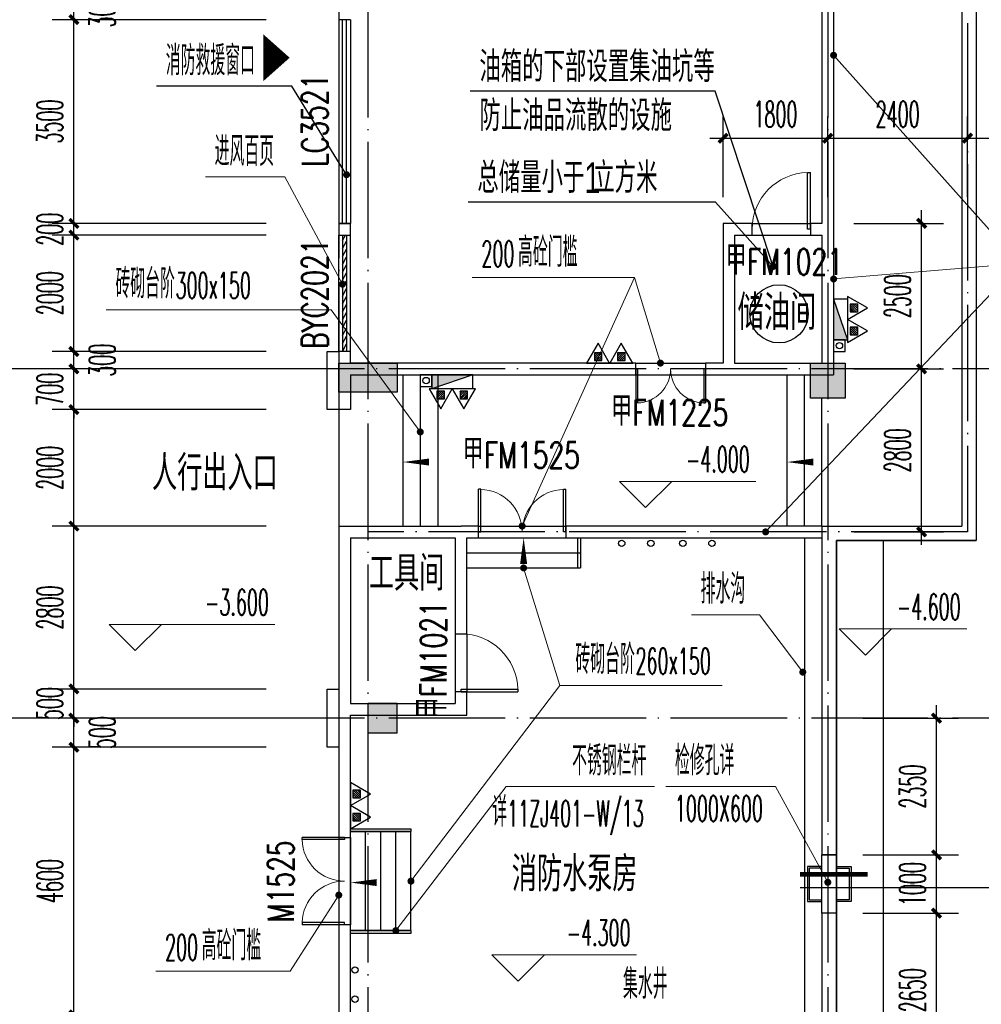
# Model space of a CAD drawing. Extents: x 1779708 to 7299578, y -1121471 to 88434.
# Tile 67 of 100: x 4191436 to 4207954, y -959860 to -942943. Entities that reach past the tile are written whole.
import ezdxf

# ---------------------------------------------------------------- set-up
doc = ezdxf.new("R2010")
doc.units = 0
doc.header["$LTSCALE"] = 1000
doc.header["$MEASUREMENT"] = 0
doc.linetypes.add('DASH', pattern=[0.35, 0.25, -0.1])
doc.linetypes.add('DOTE', pattern=[2.42, 2, -0.2, 0.02, -0.2])
doc.layers.get('0').update_dxf_attribs({"linetype": 'CONTINUOUS'})
doc.layers.get('Defpoints').update_dxf_attribs({"linetype": 'CONTINUOUS'})
for name, color, linetype in [('11111111111111111111111111111', 50, 'DASH'), ('AXIS', 3, 'CONTINUOUS'), ('DIM_IDEN', 3, 'CONTINUOUS'), ('DIM_LEAD', 3, 'CONTINUOUS'), ('DIM_SYMB', 3, 'CONTINUOUS'), ('DIM_污水', 3, 'CONTINUOUS'), ('DOTE', 1, 'DOTE'), ('EQUIP_灭火器', 7, 'CONTINUOUS'), ('GGSignatureLayer', 7, 'CONTINUOUS'), ('P_PS_DIM', 1, 'CONTINUOUS'), ('PUB_DIM', 3, 'CONTINUOUS'), ('PUB_HATCH', 8, 'CONTINUOUS'), ('PUB_TEXT', 7, 'CONTINUOUS'), ('SPACE', 7, 'CONTINUOUS'), ('STAIR', 2, 'CONTINUOUS'), ('TEXT', 7, 'CONTINUOUS'), ('WALL', 255, 'CONTINUOUS'), ('WINDOW', 2, 'CONTINUOUS'), ('WINDOW_TEXT', 7, 'CONTINUOUS'), ('可见线', 6, 'CONTINUOUS'), ('墙柱', 2, 'CONTINUOUS')]:
    doc.layers.add(name, color=color, linetype=linetype)
doc.layers.add('DIM_ELEV', color=3, linetype='CONTINUOUS', lineweight=13)
doc.styles.add('_HZTXT', font='txt.shx', dxfattribs={"width": 0.6, "bigfont": 'HZTXT.shx'})
doc.styles.add('_TCH_DIM', font='SIMPLEX.shx', dxfattribs={"width": 0.7, "bigfont": 'GBCBIG.shx'})
doc.styles.add('_TCH_DIM_T3', font='SIMPLEX.shx', dxfattribs={"width": 0.494118, "bigfont": 'GBCBIG.shx'})
doc.styles.add('_TCH_SPACE', font='SIMPLEX', dxfattribs={"height": 5, "bigfont": 'GBCBIG'})
doc.styles.add('_TCH_WINDOW', font='SIMPLEX', dxfattribs={"height": 3.5, "bigfont": 'GBCBIG'})
doc.styles.add('华正字体', font='huazheng.shx', dxfattribs={"width": 0.7, "bigfont": 'hztxt.shx'})
doc.dimstyles.new('_TCH_ARCH&&150', dxfattribs={"dimtxt": 446.25, "dimasz": 150, "dimexe": 375, "dimexo": 450, "dimgap": 189.375, "dimtad": 1, "dimdec": 0, "dimzin": 0, "dimdsep": 46, "dimtxsty": '_TCH_DIM_T3', "dimblk": 'ARCHTICK', "dimcen": 0.09, "dimdle": 225, "dimclrt": 7, "dimazin": 2, "dimtfac": 1, "dimtdec": 0, "dimtix": 1, "dimtmove": 2, "dimatfit": 3, "dimfxl": 250, "dimtolj": 1, "dimtzin": 0, "dimarcsym": 0})

# ---------------------------------------------------------------- blocks, each defined once
blk = doc.blocks.new('$TwtSys$00000545')
h = blk.add_hatch()
h.set_pattern_fill('ANSI31', color=256, scale=200, angle=180, style=0)
h.set_pattern_definition([(225, (199409.273, 63921.482), (17.6776695, -17.6776695), [])])
h.paths.add_polyline_path([(65, 174), (-65, 174), (-65, 44), (65, 44)])
for p, q in [((0, 344), (-198, 0)), ((198, 0), (0, 344)), ((-198, 0), (198, 0))]:
    blk.add_line(p, q)
blk.add_lwpolyline([(65, 174), (-65, 174), (-65, 44), (65, 44)], close=True)
blk = doc.blocks.new('a1')
at = {"layer": '11111111111111111111111111111'}
for p, q in [((59122, 49136), (59122, 48936)), ((59322, 49136), (59122, 49136)), ((59322, 48936), (59322, 49136)), ((59122, 48936), (59322, 48936))]:
    blk.add_line(p, q, dxfattribs=at)
blk = doc.blocks.new('_ArchTick')
at = {"color": 0, "linetype": 'ByBlock', "const_width": 0.4}
blk.add_lwpolyline([(-0.5, -0.5), (0.5, 0.5)], dxfattribs=at)
blk = doc.blocks.new('*D4549')
at = {"layer": 'AXIS', "color": 0, "lineweight": -2, "transparency": 16777216}
for p, q in [((4189967, -1061068), (4189967, -922618)), ((4194467, -922843), (4189592, -922843)), ((4194467, -1060843), (4189592, -1060843))]:
    blk.add_line(p, q, dxfattribs=at)
at = {"layer": 'Defpoints', "color": 0, "transparency": 16777216}
for p in [(4189967, -922843), (4194917, -922843), (4194917, -1060843)]:
    blk.add_point(p, dxfattribs=at)
at = {"layer": 'AXIS', "color": 0, "lineweight": -2, "transparency": 16777216, "xscale": 150, "yscale": 150, "zscale": 150}
for p, rotation in [((4189967, -922843), 90), ((4189967, -1060843), 270)]:
    blk.add_blockref('_ArchTick', p, dxfattribs=dict(at, rotation=rotation))
at = {"layer": 'AXIS', "color": 7, "transparency": 16777216, "insert": (4189555, -991843), "char_height": 446.2, "attachment_point": 5, "rotation": 90, "style": '_TCH_DIM_T3'}
blk.add_mtext('\\A1;138000', dxfattribs=at)
blk = doc.blocks.new('*D4567')
at = {"layer": 'AXIS', "color": 0, "lineweight": -2, "transparency": 16777216}
for p, q in [((4191167, -961168), (4191167, -954718)), ((4194467, -954943), (4190792, -954943)), ((4194467, -960943), (4190792, -960943))]:
    blk.add_line(p, q, dxfattribs=at)
at = {"layer": 'Defpoints', "color": 0, "transparency": 16777216}
for p in [(4191167, -954943), (4194917, -954943), (4194917, -960943)]:
    blk.add_point(p, dxfattribs=at)
at = {"layer": 'AXIS', "color": 0, "lineweight": -2, "transparency": 16777216, "xscale": 150, "yscale": 150, "zscale": 150}
for p, rotation in [((4191167, -954943), 90), ((4191167, -960943), 270)]:
    blk.add_blockref('_ArchTick', p, dxfattribs=dict(at, rotation=rotation))
at = {"layer": 'AXIS', "color": 7, "transparency": 16777216, "insert": (4190755, -957943), "char_height": 446.2, "attachment_point": 5, "rotation": 90, "style": '_TCH_DIM_T3'}
blk.add_mtext('\\A1;6000', dxfattribs=at)
blk = doc.blocks.new('*D4568')
at = {"layer": 'AXIS', "color": 0, "lineweight": -2, "transparency": 16777216}
for p, q in [((4191167, -955168), (4191167, -948718)), ((4194467, -948943), (4190792, -948943)), ((4194467, -954943), (4190792, -954943))]:
    blk.add_line(p, q, dxfattribs=at)
at = {"layer": 'Defpoints', "color": 0, "transparency": 16777216}
for p in [(4191167, -948943), (4194917, -948943), (4194917, -954943)]:
    blk.add_point(p, dxfattribs=at)
at = {"layer": 'AXIS', "color": 0, "lineweight": -2, "transparency": 16777216, "xscale": 150, "yscale": 150, "zscale": 150}
for p, rotation in [((4191167, -948943), 90), ((4191167, -954943), 270)]:
    blk.add_blockref('_ArchTick', p, dxfattribs=dict(at, rotation=rotation))
at = {"layer": 'AXIS', "color": 7, "transparency": 16777216, "insert": (4190755, -951943), "char_height": 446.2, "attachment_point": 5, "rotation": 90, "style": '_TCH_DIM_T3'}
blk.add_mtext('\\A1;6000', dxfattribs=at)
blk = doc.blocks.new('*D4569')
at = {"layer": 'AXIS', "color": 0, "lineweight": -2, "transparency": 16777216}
for p, q in [((4191167, -949168), (4191167, -942418)), ((4194467, -942643), (4190792, -942643)), ((4194467, -948943), (4190792, -948943))]:
    blk.add_line(p, q, dxfattribs=at)
at = {"layer": 'Defpoints', "color": 0, "transparency": 16777216}
for p in [(4191167, -942643), (4194917, -942643), (4194917, -948943)]:
    blk.add_point(p, dxfattribs=at)
at = {"layer": 'AXIS', "color": 0, "lineweight": -2, "transparency": 16777216, "xscale": 150, "yscale": 150, "zscale": 150}
for p, rotation in [((4191167, -942643), 90), ((4191167, -948943), 270)]:
    blk.add_blockref('_ArchTick', p, dxfattribs=dict(at, rotation=rotation))
at = {"layer": 'AXIS', "color": 7, "transparency": 16777216, "insert": (4190755, -945793), "char_height": 446.2, "attachment_point": 5, "rotation": 90, "style": '_TCH_DIM_T3'}
blk.add_mtext('\\A1;6300', dxfattribs=at)
blk = doc.blocks.new('$DorLib2D$00000002')
for p, q in [((-0.5, 0), (-0.5, 0.4875)), ((-0.475, 0.4875), (-0.5, 0.4875)), ((-0.475, 0), (-0.475, 0.4875)), ((0.475, 0), (0.475, 0.4875)), ((0.475, 0.4875), (0.5, 0.4875)), ((0.5, 0), (0.5, 0.4875)), ((-0.5, 0), (-0.475, 0)), ((0.5, 0), (0.475, 0))]:
    blk.add_line(p, q)
at = {"lineweight": 13}
for centre, start, end in [((-0.4875, 0), 0, 88.53072), ((0.4875, 0), 91.46928, 180)]:
    blk.add_arc(centre, 0.4875, start, end, dxfattribs=at)
blk = doc.blocks.new('$WINLIB2D$00000039')
at = {"color": 0}
for p, q in [((0.5, 0.5), (-0.5, 0.5)), ((-0.5, 0.1667), (0.5, 0.1667)), ((-0.3839, -0.1667), (-0.448, 0.1667)), ((-0.3159, -0.1667), (-0.38, 0.1667)), ((-0.2479, -0.1667), (-0.312, 0.1667)), ((-0.1799, -0.1667), (-0.244, 0.1667)), ((-0.1119, -0.1667), (-0.176, 0.1667)), ((-0.0439, -0.1667), (-0.108, 0.1667)), ((0.0241, -0.1667), (-0.04, 0.1667)), ((0.0921, -0.1667), (0.028, 0.1667)), ((0.16, -0.1667), (0.0959, 0.1667)), ((0.228, -0.1667), (0.1639, 0.1667)), ((0.296, -0.1667), (0.2319, 0.1667)), ((0.364, -0.1667), (0.2999, 0.1667)), ((0.432, -0.1667), (0.3679, 0.1667)), ((0.5, -0.1667), (0.4359, 0.1667)), ((-0.4519, -0.1667), (-0.5, 0.0836)), ((-0.5, -0.1667), (0.5, -0.1667)), ((0.5, -0.5), (-0.5, -0.5))]:
    blk.add_line(p, q, dxfattribs=at)
blk = doc.blocks.new('$DorLib2D$00000001')
for p, q in [((0.45, 0.975), (0.5, 0.975)), ((0.45, 0), (0.45, 0.975)), ((0.5, 0), (0.5, 0.975)), ((0.5, 0), (0.45, 0))]:
    blk.add_line(p, q)
at = {"lineweight": 13}
blk.add_arc((0.475, 0), 0.975, 91.4693, 180, dxfattribs=at)
blk = doc.blocks.new('*D5458')
at = {"layer": 'AXIS', "color": 0, "lineweight": -2, "transparency": 16777216}
for p, q in [((4192367, -960268), (4192367, -955218)), ((4195667, -955443), (4191992, -955443)), ((4195667, -960043), (4191992, -960043))]:
    blk.add_line(p, q, dxfattribs=at)
at = {"layer": 'Defpoints', "color": 0, "transparency": 16777216}
for p in [(4192367, -955443), (4196117, -955443), (4196117, -960043)]:
    blk.add_point(p, dxfattribs=at)
at = {"layer": 'AXIS', "color": 0, "lineweight": -2, "transparency": 16777216, "xscale": 150, "yscale": 150, "zscale": 150}
for p, rotation in [((4192367, -955443), 90), ((4192367, -960043), 270)]:
    blk.add_blockref('_ArchTick', p, dxfattribs=dict(at, rotation=rotation))
at = {"layer": 'AXIS', "color": 7, "transparency": 16777216, "insert": (4191955, -957743), "char_height": 446.2, "attachment_point": 5, "rotation": 90, "style": '_TCH_DIM_T3'}
blk.add_mtext('\\A1;4600', dxfattribs=at)
blk = doc.blocks.new('*D5459')
at = {"layer": 'AXIS', "color": 0, "lineweight": -2, "transparency": 16777216}
for p, q in [((4192367, -955668), (4192367, -954718)), ((4195667, -954943), (4191992, -954943)), ((4195667, -955443), (4191992, -955443))]:
    blk.add_line(p, q, dxfattribs=at)
at = {"layer": 'Defpoints', "color": 0, "transparency": 16777216}
for p in [(4192367, -954943), (4196117, -954943), (4196117, -955443)]:
    blk.add_point(p, dxfattribs=at)
at = {"layer": 'AXIS', "color": 0, "lineweight": -2, "transparency": 16777216, "xscale": 150, "yscale": 150, "zscale": 150}
for p, rotation in [((4192367, -954943), 90), ((4192367, -955443), 270)]:
    blk.add_blockref('_ArchTick', p, dxfattribs=dict(at, rotation=rotation))
at = {"layer": 'AXIS', "color": 7, "transparency": 16777216, "insert": (4192855, -955193), "char_height": 446.2, "attachment_point": 5, "rotation": 90, "style": '_TCH_DIM_T3'}
blk.add_mtext('\\A1;500', dxfattribs=at)
blk = doc.blocks.new('*D5460')
at = {"layer": 'AXIS', "color": 0, "lineweight": -2, "transparency": 16777216}
for p, q in [((4192367, -954443), (4192367, -954293)), ((4195667, -954443), (4191992, -954443)), ((4192367, -954943), (4192367, -954443)), ((4195667, -954943), (4191992, -954943)), ((4192367, -954943), (4192367, -955093))]:
    blk.add_line(p, q, dxfattribs=at)
at = {"layer": 'Defpoints', "color": 0, "transparency": 16777216}
for p in [(4192367, -954443), (4196117, -954443), (4196117, -954943)]:
    blk.add_point(p, dxfattribs=at)
at = {"layer": 'AXIS', "color": 0, "lineweight": -2, "transparency": 16777216, "xscale": 150, "yscale": 150, "zscale": 150}
for p, rotation in [((4192367, -954443), 270), ((4192367, -954943), 90)]:
    blk.add_blockref('_ArchTick', p, dxfattribs=dict(at, rotation=rotation))
at = {"layer": 'AXIS', "color": 7, "transparency": 16777216, "insert": (4191955, -954693), "char_height": 446.2, "attachment_point": 5, "rotation": 90, "style": '_TCH_DIM_T3'}
blk.add_mtext('\\A1;500', dxfattribs=at)
blk = doc.blocks.new('*D5461')
at = {"layer": 'AXIS', "color": 0, "lineweight": -2, "transparency": 16777216}
for p, q in [((4192367, -954668), (4192367, -951418)), ((4195667, -951643), (4191992, -951643)), ((4195667, -954443), (4191992, -954443))]:
    blk.add_line(p, q, dxfattribs=at)
at = {"layer": 'Defpoints', "color": 0, "transparency": 16777216}
for p in [(4192367, -951643), (4196117, -951643), (4196117, -954443)]:
    blk.add_point(p, dxfattribs=at)
at = {"layer": 'AXIS', "color": 0, "lineweight": -2, "transparency": 16777216, "xscale": 150, "yscale": 150, "zscale": 150}
for p, rotation in [((4192367, -951643), 90), ((4192367, -954443), 270)]:
    blk.add_blockref('_ArchTick', p, dxfattribs=dict(at, rotation=rotation))
at = {"layer": 'AXIS', "color": 7, "transparency": 16777216, "insert": (4191955, -953043), "char_height": 446.2, "attachment_point": 5, "rotation": 90, "style": '_TCH_DIM_T3'}
blk.add_mtext('\\A1;2800', dxfattribs=at)
blk = doc.blocks.new('*D5462')
at = {"layer": 'AXIS', "color": 0, "lineweight": -2, "transparency": 16777216}
for p, q in [((4192367, -951868), (4192367, -949418)), ((4195667, -949643), (4191992, -949643)), ((4195667, -951643), (4191992, -951643))]:
    blk.add_line(p, q, dxfattribs=at)
at = {"layer": 'Defpoints', "color": 0, "transparency": 16777216}
for p in [(4192367, -949643), (4196117, -949643), (4196117, -951643)]:
    blk.add_point(p, dxfattribs=at)
at = {"layer": 'AXIS', "color": 0, "lineweight": -2, "transparency": 16777216, "xscale": 150, "yscale": 150, "zscale": 150}
for p, rotation in [((4192367, -949643), 90), ((4192367, -951643), 270)]:
    blk.add_blockref('_ArchTick', p, dxfattribs=dict(at, rotation=rotation))
at = {"layer": 'AXIS', "color": 7, "transparency": 16777216, "insert": (4191955, -950643), "char_height": 446.2, "attachment_point": 5, "rotation": 90, "style": '_TCH_DIM_T3'}
blk.add_mtext('\\A1;2000', dxfattribs=at)
blk = doc.blocks.new('*D5463')
at = {"layer": 'AXIS', "color": 0, "lineweight": -2, "transparency": 16777216}
for p, q in [((4192367, -948943), (4192367, -948793)), ((4195667, -948943), (4191992, -948943)), ((4192367, -949643), (4192367, -948943)), ((4195667, -949643), (4191992, -949643)), ((4192367, -949643), (4192367, -949793))]:
    blk.add_line(p, q, dxfattribs=at)
at = {"layer": 'Defpoints', "color": 0, "transparency": 16777216}
for p in [(4192367, -948943), (4196117, -948943), (4196117, -949643)]:
    blk.add_point(p, dxfattribs=at)
at = {"layer": 'AXIS', "color": 0, "lineweight": -2, "transparency": 16777216, "xscale": 150, "yscale": 150, "zscale": 150}
for p, rotation in [((4192367, -948943), 270), ((4192367, -949643), 90)]:
    blk.add_blockref('_ArchTick', p, dxfattribs=dict(at, rotation=rotation))
at = {"layer": 'AXIS', "color": 7, "transparency": 16777216, "insert": (4191955, -949293), "char_height": 446.2, "attachment_point": 5, "rotation": 90, "style": '_TCH_DIM_T3'}
blk.add_mtext('\\A1;700', dxfattribs=at)
blk = doc.blocks.new('$WINLIB2D$00000001')
at = {"color": 0}
for points in [[(-0.5, 0.5), (-0.5, -0.5)], [(-0.5, 0.5), (0.5, 0.5)], [(0.5, -0.5), (0.5, 0.5)], [(0.5, 0.1667), (-0.5, 0.1667)], [(0.5, -0.1667), (-0.5, -0.1667)], [(-0.5, -0.5), (0.5, -0.5)]]:
    blk.add_lwpolyline(points, dxfattribs=at)

msp = doc.modelspace()

# ---------------------------------------------------------------- hatches: boundary and pattern name
at = {"layer": '墙柱'}
h = msp.add_hatch(color=256, dxfattribs=at)
h.paths.add_polyline_path([(4196917.1, -1041543.3), (4197517.1, -1041543.3), (4197517.1, -1040943.3), (4196917.1, -1040943.3)])
h.paths.add_polyline_path([(4197417.1, -1028493.3), (4197917.1, -1028493.3), (4197917.1, -1028993.3), (4197417.1, -1028993.3)])
h.paths.add_polyline_path([(4196917.1, -1023143.3), (4197917.1, -1023143.3), (4197917.1, -1022643.3), (4196917.1, -1022643.3)])
h.paths.add_polyline_path([(4213517.1, -1009843.3), (4214017.1, -1009843.3), (4214017.1, -1010343.3), (4213517.1, -1010343.3)])
h.paths.add_polyline_path([(4209817.1, -1015993.3), (4210417.1, -1015993.3), (4210417.1, -1016693.3), (4209817.1, -1016693.3)])
h.paths.add_polyline_path([(4213417.1, -1048043.3), (4214017.1, -1048043.3), (4214017.1, -1047443.3), (4213417.1, -1047443.3)])
h.paths.add_polyline_path([(4209817.1, -1029093.3), (4210417.1, -1029093.3), (4210417.1, -1028393.3), (4209817.1, -1028393.3)])
h.paths.add_polyline_path([(4209917.1, -1009843.3), (4210417.1, -1009843.3), (4210417.1, -1010343.3), (4209917.1, -1010343.3)])
h.paths.add_polyline_path([(4196917.1, -1016093.3), (4197917.1, -1016093.3), (4197917.1, -1016593.3), (4196917.1, -1016593.3)])
h.paths.add_polyline_path([(4205217.1, -1048043.3), (4205817.1, -1048043.3), (4205817.1, -1047543.3), (4205217.1, -1047543.3)])
h.paths.add_polyline_path([(4209817.1, -1023343.3), (4210417.1, -1023343.3), (4210417.1, -1022643.3), (4209817.1, -1022643.3)])
h.paths.add_polyline_path([(4213417.1, -1034843.3), (4214017.1, -1034843.3), (4214017.1, -1034243.3), (4213417.1, -1034243.3)])
h.paths.add_polyline_path([(4205017.1, -1034843.3), (4205617.1, -1034843.3), (4205617.1, -1034243.3), (4205017.1, -1034243.3)])
h.paths.add_polyline_path([(4196917.1, -1034843.3), (4197917.1, -1034843.3), (4197917.1, -1034343.3), (4196917.1, -1034343.3)])
h.paths.add_polyline_path([(4213317.1, -1041543.3), (4214017.1, -1041543.3), (4214017.1, -1040943.3), (4213317.1, -1040943.3)])
h.paths.add_polyline_path([(4205217.1, -1041543.3), (4205817.1, -1041543.3), (4205817.1, -1040943.3), (4205217.1, -1040943.3)])
h.paths.add_polyline_path([(4213417.1, -1019043.3), (4214017.1, -1019043.3), (4214017.1, -1019643.3), (4213417.1, -1019643.3)])
h.paths.add_polyline_path([(4196917.1, -1009843.3), (4197917.1, -1009843.3), (4197917.1, -1010343.3), (4196917.1, -1010343.3)])
h.paths.add_polyline_path([(4196917.1, -1048343.3), (4197617.1, -1048343.3), (4197617.1, -1047843.3), (4196917.1, -1047843.3)])
h.paths.add_polyline_path([(4196917.1, -1051543.3), (4197617.1, -1051543.3), (4197617.1, -1051043.3), (4196917.1, -1051043.3)])
h.paths.add_polyline_path([(4204967.1, -1051643.3), (4205667.1, -1051643.3), (4205667.1, -1051043.3), (4204967.1, -1051043.3)])
h.paths.add_polyline_path([(4213417.1, -1051643.3), (4214017.1, -1051643.3), (4214017.1, -1051043.3), (4213417.1, -1051043.3)])
h.paths.add_polyline_path([(4213417.1, -1060843.3), (4214017.1, -1060843.3), (4214017.1, -1060343.3), (4213417.1, -1060343.3)])
h.paths.add_polyline_path([(4204967.1, -1060843.3), (4205667.1, -1060843.3), (4205667.1, -1060343.3), (4204967.1, -1060343.3)])
h.paths.add_polyline_path([(4196917.1, -1060843.3), (4197417.1, -1060843.3), (4197417.1, -1060343.3), (4196917.1, -1060343.3)])
h.paths.add_polyline_path([(4196917.1, -942143.3), (4197517.1, -942143.3), (4197517.1, -942743.3), (4196917.1, -942743.3)])
h.paths.add_polyline_path([(4197417.1, -955193.3), (4197917.1, -955193.3), (4197917.1, -954693.3), (4197417.1, -954693.3)])
h.paths.add_polyline_path([(4196917.1, -960543.3), (4197917.1, -960543.3), (4197917.1, -961043.3), (4196917.1, -961043.3)])
h.paths.add_polyline_path([(4213517.1, -973843.3), (4214017.1, -973843.3), (4214017.1, -973343.3), (4213517.1, -973343.3)])
h.paths.add_polyline_path([(4209817.1, -967693.3), (4210417.1, -967693.3), (4210417.1, -966993.3), (4209817.1, -966993.3)])
h.paths.add_polyline_path([(4213417.1, -935643.3), (4214017.1, -935643.3), (4214017.1, -936243.3), (4213417.1, -936243.3)])
h.paths.add_polyline_path([(4209817.1, -954593.3), (4210417.1, -954593.3), (4210417.1, -955293.3), (4209817.1, -955293.3)])
h.paths.add_polyline_path([(4209917.1, -973843.3), (4210417.1, -973843.3), (4210417.1, -973343.3), (4209917.1, -973343.3)])
h.paths.add_polyline_path([(4196917.1, -967593.3), (4197917.1, -967593.3), (4197917.1, -967093.3), (4196917.1, -967093.3)])
h.paths.add_polyline_path([(4205217.1, -935643.3), (4205817.1, -935643.3), (4205817.1, -936143.3), (4205217.1, -936143.3)])
h.paths.add_polyline_path([(4209817.1, -960343.3), (4210417.1, -960343.3), (4210417.1, -961043.3), (4209817.1, -961043.3)])
h.paths.add_polyline_path([(4213417.1, -948843.3), (4214017.1, -948843.3), (4214017.1, -949443.3), (4213417.1, -949443.3)])
h.paths.add_polyline_path([(4205017.1, -948843.3), (4205617.1, -948843.3), (4205617.1, -949443.3), (4205017.1, -949443.3)])
h.paths.add_polyline_path([(4196917.1, -948843.3), (4197917.1, -948843.3), (4197917.1, -949343.3), (4196917.1, -949343.3)])
h.paths.add_polyline_path([(4213317.1, -942143.3), (4214017.1, -942143.3), (4214017.1, -942743.3), (4213317.1, -942743.3)])
h.paths.add_polyline_path([(4205217.1, -942143.3), (4205817.1, -942143.3), (4205817.1, -942743.3), (4205217.1, -942743.3)])
h.paths.add_polyline_path([(4213417.1, -964643.3), (4214017.1, -964643.3), (4214017.1, -964043.3), (4213417.1, -964043.3)])
h.paths.add_polyline_path([(4196917.1, -973843.3), (4197917.1, -973843.3), (4197917.1, -973343.3), (4196917.1, -973343.3)])
h.paths.add_polyline_path([(4196917.1, -935343.3), (4197617.1, -935343.3), (4197617.1, -935843.3), (4196917.1, -935843.3)])
h.paths.add_polyline_path([(4196917.1, -932143.3), (4197617.1, -932143.3), (4197617.1, -932643.3), (4196917.1, -932643.3)])
h.paths.add_polyline_path([(4204967.1, -932043.3), (4205667.1, -932043.3), (4205667.1, -932643.3), (4204967.1, -932643.3)])
h.paths.add_polyline_path([(4213417.1, -932043.3), (4214017.1, -932043.3), (4214017.1, -932643.3), (4213417.1, -932643.3)])
h.paths.add_polyline_path([(4213417.1, -922843.3), (4214017.1, -922843.3), (4214017.1, -923343.3), (4213417.1, -923343.3)])
h.paths.add_polyline_path([(4204967.1, -922843.3), (4205667.1, -922843.3), (4205667.1, -923343.3), (4204967.1, -923343.3)])
h.paths.add_polyline_path([(4196917.1, -922843.3), (4197417.1, -922843.3), (4197417.1, -923343.3), (4196917.1, -923343.3)])

# ---------------------------------------------------------------- linework, layer by layer
at = {"color": 1}
for p, q in [((4205657.1, -947743.3), (4205417.1, -947743.3)), ((4205417.1, -947743.3), (4205417.1, -948443.3)), ((4205417.1, -947743.3), (4205657.1, -948443.3)), ((4205657.1, -947743.3), (4205657.1, -948443.3)), ((4205417.1, -948443.3), (4205657.1, -948443.3)), ((4198517.1, -949043.3), (4198517.1, -949283.3)), ((4199217.1, -949043.3), (4198517.1, -949043.3)), ((4199217.1, -949043.3), (4198517.1, -949283.3)), ((4199217.1, -949283.3), (4199217.1, -949043.3)), ((4199217.1, -949283.3), (4198517.1, -949283.3))]:
    msp.add_line(p, q, dxfattribs=at)
for points in [[(4205417.1, -948443.3), (4205657.1, -948443.3), (4205417.1, -947743.3)], [(4198517.1, -949043.3), (4198517.1, -949283.3), (4199217.1, -949043.3)]]:
    msp.add_solid(points, dxfattribs=at)
at = {"layer": '11111111111111111111111111111'}
for p, q in [((4205617.1, -948443.3), (4205417.1, -948443.3)), ((4205417.1, -948443.3), (4205417.1, -948643.3)), ((4205617.1, -948643.3), (4205617.1, -948443.3)), ((4205417.1, -948643.3), (4205617.1, -948643.3))]:
    msp.add_line(p, q, dxfattribs=at)
at = {"layer": 'AXIS'}
for p, q in [((4194917.1, -948943.3), (4188917.1, -948943.3)), ((4194917.1, -954943.3), (4188917.1, -954943.3))]:
    msp.add_line(p, q, dxfattribs=at)
at = {"layer": 'DIM_ELEV'}
for p, q in [((4205417.1, -943554.6), (4208607.3, -947131.8)), ((4195990, -945641.8), (4194626.9, -945641.8)), ((4196980.3, -947487.1), (4195990, -945641.8)), ((4204249.1, -951743.3), (4208607.3, -947131.8)), ((4205417.1, -947398.4), (4208607.3, -947131.8)), ((4201997.6, -947373.9), (4199208.9, -947373.9)), ((4200067.1, -951643.3), (4201997.6, -947373.9)), ((4202441.7, -948843.3), (4201997.6, -947373.9)), ((4196786.4, -947928.2), (4192923.4, -947928.2)), ((4198317.1, -950025.9), (4196786.4, -947928.2)), ((4202187.7, -951324.8), (4201737.7, -950874.8)), ((4201737.7, -950874.8), (4204080.6, -950874.8)), ((4202187.7, -951324.8), (4202637.7, -950874.8)), ((4200092.1, -952363.3), (4200714.5, -954382.1)), ((4204142.6, -953167), (4202975.2, -953167)), ((4204887.1, -954152.5), (4204142.6, -953167)), ((4193420.1, -953783.3), (4192970.1, -953333.3)), ((4192970.1, -953333.3), (4195820.1, -953333.3)), ((4193420.1, -953783.3), (4193870.1, -953333.3)), ((4205963.3, -953860.3), (4205513.3, -953410.3)), ((4205513.3, -953410.3), (4207703.3, -953410.3)), ((4205963.3, -953860.3), (4206413.3, -953410.3)), ((4198157.1, -957743.3), (4200714.5, -954382.1)), ((4200714.5, -954382.1), (4203505, -954382.1)), ((4197897.1, -958593.3), (4199792, -956117.7)), ((4199792, -956117.7), (4202341.5, -956117.7)), ((4204418.8, -956115), (4202533.5, -956115)), ((4205317.1, -957763.5), (4204418.8, -956115)), ((4196917.1, -957983.7), (4196082.4, -959289.8)), ((4199998.3, -959459.4), (4199548.3, -959009.4)), ((4199548.3, -959009.4), (4202032.6, -959009.4)), ((4199998.3, -959459.4), (4200448.3, -959009.4)), ((4196082.4, -959289.8), (4193775.2, -959289.8))]:
    msp.add_line(p, q, dxfattribs=at)
at = {"layer": 'DIM_ELEV', "const_width": 60}
for points in [[(4205397.1, -943532.2, 1), (4205437.1, -943577, 1)], [(4196994.5, -947513.6, 1), (4196966.1, -947460.7, 1)], [(4205387.2, -947400.9, 1), (4205447, -947395.9, 1)], [(4202450.4, -948872, 1), (4202433, -948814.6, 1)], [(4198334.8, -950050.1, 1), (4198299.4, -950001.6, 1)], [(4200054.7, -951670.7, 1), (4200079.5, -951616, 1)], [(4204228.5, -951765.1, 1), (4204269.7, -951721.5, 1)], [(4200083.3, -952334.6, 1), (4200100.9, -952392, 1)], [(4204905.2, -954176.5, 1), (4204869, -954128.6, 1)], [(4198138.9, -957767.2, 1), (4198175.3, -957719.4, 1)], [(4205331.5, -957789.8, 1), (4205302.7, -957737.2, 1)], [(4196933.3, -957958.4, 1), (4196900.9, -958008.9, 1)], [(4197878.9, -958617.1, 1), (4197915.3, -958569.5, 1)]]:
    msp.add_lwpolyline(points, format="xyb", close=True, dxfattribs=at)
at = {"layer": 'DIM_IDEN'}
msp.add_line((4204840, -957851.6), (4208380.4, -957851.6), dxfattribs=at)
at = {"layer": 'DIM_IDEN', "const_width": 75}
msp.add_lwpolyline([(4204840, -957626.6), (4205999.6, -957626.6)], dxfattribs=at)
at = {"layer": 'DIM_LEAD'}
for p, q in [((4196108.7, -944088.1), (4193788, -944088.1)), ((4197050.4, -945606.7), (4196108.7, -944088.1)), ((4203384.3, -944172), (4199175.3, -944172)), ((4204379.1, -947182.3), (4203384.3, -944172)), ((4203389.5, -946079.2), (4199140.3, -946079.2)), ((4204379.1, -947182.3), (4203389.5, -946079.2))]:
    msp.add_line(p, q, dxfattribs=at)
at = {"layer": 'DIM_LEAD', "const_width": 60}
for points in [[(4197066.2, -945632.2, 1), (4197034.6, -945581.2, 1)], [(4204388.5, -947210.7, 1), (4204369.7, -947153.8, 1)], [(4204399.2, -947204.6, 1), (4204359.1, -947159.9, 1)]]:
    msp.add_lwpolyline(points, format="xyb", close=True, dxfattribs=at)
at = {"layer": 'DIM_SYMB'}
for points in [[(4199007.8, -950543.3, 0, 0, 0), (4198017.1, -950543.3, 0, 120, 0), (4198467.1, -950543.3, 0, 0, 0)], [(4205607.8, -950543.3, 0, 0, 0), (4204617.1, -950543.3, 0, 120, 0), (4205067.1, -950543.3, 0, 0, 0)], [(4200092.1, -952652.7, 0, 0, 0), (4200092.1, -951843.3, 0, 120, 0), (4200092.1, -952293.3, 0, 0, 0)], [(4198298.8, -957768.3, 0, 0, 0), (4197117.1, -957768.3, 0, 120, 0), (4197567.1, -957768.3, 0, 0, 0)]]:
    msp.add_lwpolyline(points, format="xyseb", dxfattribs=at)
at = {"layer": 'DIM_污水', "color": 1}
for centre in [(4205517.1, -948543.3), (4198417.1, -949143.3), (4201777.3, -951939.9), (4202277.3, -951939.9), (4202827, -951939.9), (4203327, -951939.9), (4197195.2, -959271.1), (4197195.2, -959771.1)]:
    msp.add_circle(centre, 55, dxfattribs=at)
at = {"layer": 'DOTE'}
for p, q in [((4196917.1, -920843.3), (4196917.1, -1062843.3)), ((4197417.1, -920843.3), (4197417.1, -1062843.3)), ((4205317.1, -920843.3), (4205317.1, -1062843.3)), ((4207717.1, -935743.3), (4207717.1, -951743.3)), ((4216717.1, -948943.3), (4194917.1, -948943.3)), ((4207717.1, -951743.3), (4197417.1, -951743.3)), ((4216717.1, -954943.3), (4194917.1, -954943.3))]:
    msp.add_line(p, q, dxfattribs=at)
at = {"layer": 'GGSignatureLayer'}
msp.add_lwpolyline([(4196073.5, -943597.1, 0, 800, 0), (4195623.7, -943597.1, 800, 800, 0)], format="xyseb", dxfattribs=at)
at = {"layer": 'PUB_HATCH'}
msp.add_lwpolyline([(4205217.1, -957293.3), (4205467.1, -957293.3), (4205467.1, -958293.3), (4205217.1, -958293.3)], close=True, dxfattribs=at)
at = {"layer": 'STAIR'}
for p, q in [((4198017.1, -949043.3), (4198017.1, -951643.3)), ((4198317.1, -949043.3), (4198317.1, -951643.3)), ((4198617.1, -949043.3), (4198617.1, -951643.3)), ((4204617.1, -951643.3), (4204617.1, -949043.3)), ((4204917.1, -951643.3), (4204917.1, -949043.3)), ((4205217.1, -951643.3), (4205217.1, -949443.3))]:
    msp.add_line(p, q, dxfattribs=at)
at = {"layer": 'WALL'}
for p, q in [((4205417.1, -935643.3), (4205417.1, -946543.3)), ((4205217.1, -935843.3), (4205217.1, -946443.3)), ((4207617.1, -942493.3), (4207617.1, -951643.3)), ((4207867.1, -942743.3), (4207867.1, -951893.3)), ((4196917.1, -946443.3), (4196917.1, -946643.3)), ((4197117.1, -946443.3), (4196917.1, -946443.3)), ((4197117.1, -946643.3), (4197117.1, -946443.3)), ((4203517.1, -946443.3), (4203517.1, -948843.3)), ((4204017.1, -946443.3), (4203517.1, -946443.3)), ((4204017.1, -946643.3), (4204017.1, -946443.3)), ((4205217.1, -946443.3), (4205017.1, -946443.3)), ((4205017.1, -946443.3), (4205017.1, -946643.3)), ((4205417.1, -946543.3), (4205417.1, -949043.3)), ((4196917.1, -946643.3), (4197117.1, -946643.3)), ((4203717.1, -946643.3), (4203717.1, -948843.3)), ((4203717.1, -946643.3), (4204017.1, -946643.3)), ((4205017.1, -946643.3), (4205217.1, -946643.3)), ((4205217.1, -946643.3), (4205217.1, -948843.3)), ((4197117.1, -948643.3), (4196917.1, -948643.3)), ((4196917.1, -948643.3), (4196917.1, -948943.3)), ((4197117.1, -948843.3), (4197117.1, -948643.3)), ((4196917.1, -948943.3), (4196917.1, -949643.3)), ((4202017.1, -948843.3), (4197117.1, -948843.3)), ((4202017.1, -949043.3), (4202017.1, -948843.3)), ((4203517.1, -948843.3), (4203217.1, -948843.3)), ((4203217.1, -948843.3), (4203217.1, -949043.3)), ((4203717.1, -948843.3), (4205217.1, -948843.3)), ((4197117.1, -949043.3), (4197117.1, -949643.3)), ((4197117.1, -949043.3), (4202017.1, -949043.3)), ((4203217.1, -949043.3), (4203617.1, -949043.3)), ((4203617.1, -949043.3), (4205417.1, -949043.3)), ((4197117.1, -949643.3), (4196917.1, -949643.3)), ((4196917.1, -951643.3), (4199017.1, -951643.3)), ((4196917.1, -951643.3), (4196917.1, -954793.3)), ((4199317.1, -951643.3), (4199017.1, -951643.3)), ((4199317.1, -951843.3), (4199317.1, -951643.3)), ((4205217.1, -951643.3), (4200817.1, -951643.3)), ((4200817.1, -951643.3), (4200817.1, -951843.3)), ((4205217.1, -951643.3), (4205217.1, -957293.3)), ((4205217.1, -951643.3), (4207617.1, -951643.3)), ((4197117.1, -951843.3), (4198917.1, -951843.3)), ((4197117.1, -951843.3), (4197117.1, -954693.3)), ((4198917.1, -951843.3), (4198917.1, -953493.3)), ((4199117.1, -951843.3), (4199317.1, -951843.3)), ((4199117.1, -953493.3), (4199117.1, -951843.3)), ((4200817.1, -951843.3), (4205217.1, -951843.3)), ((4205467.1, -951893.3), (4205467.1, -957293.3)), ((4205467.1, -951893.3), (4207867.1, -951893.3)), ((4198917.1, -953493.3), (4199117.1, -953493.3)), ((4199117.1, -954493.3), (4198917.1, -954493.3)), ((4198917.1, -954493.3), (4198917.1, -954693.3)), ((4199117.1, -954893.3), (4199117.1, -954493.3)), ((4197117.1, -954693.3), (4198917.1, -954693.3)), ((4196917.1, -954793.3), (4196917.1, -956993.3)), ((4197117.1, -954893.3), (4199117.1, -954893.3)), ((4197117.1, -956993.3), (4197117.1, -954893.3)), ((4196917.1, -956993.3), (4197117.1, -956993.3)), ((4205467.1, -957293.3), (4205217.1, -957293.3)), ((4205217.1, -958293.3), (4205217.1, -963993.3)), ((4205467.1, -958293.3), (4205217.1, -958293.3)), ((4205467.1, -958293.3), (4205467.1, -963993.3)), ((4197117.1, -958493.3), (4196917.1, -958493.3)), ((4196917.1, -958493.3), (4196917.1, -960943.3)), ((4197117.1, -960843.3), (4197117.1, -958493.3))]:
    msp.add_line(p, q, dxfattribs=at)
for points in [[(4196717.1, -948643.3), (4196917.1, -948643.3), (4196917.1, -949643.3), (4196717.1, -949643.3)], [(4196717.1, -954443.3), (4196917.1, -954443.3), (4196917.1, -955443.3), (4196717.1, -955443.3)]]:
    msp.add_lwpolyline(points, close=True, dxfattribs=at)
at = {"layer": 'WALL', "elevation": 0}
for points in [[(4205217.1, -957493.3), (4204967.1, -957493.3), (4204967.1, -958093.3), (4205217.1, -958093.3)], [(4205217.1, -957523.3), (4204997.1, -957523.3), (4204997.1, -958063.3), (4205217.1, -958063.3)], [(4205466.5, -957493.3), (4205716.5, -957493.3), (4205716.5, -958093.3), (4205466.5, -958093.3)], [(4205466.5, -957523.3), (4205686.5, -957523.3), (4205686.5, -958063.3), (4205466.5, -958063.3)]]:
    msp.add_lwpolyline(points, dxfattribs=at)
at = {"layer": 'WINDOW'}
for p, q in [((4204017.1, -946443.3), (4205017.1, -946443.3)), ((4204017.1, -946643.3), (4205017.1, -946643.3)), ((4202017.1, -948843.3), (4203217.1, -948843.3)), ((4202017.1, -949043.3), (4203217.1, -949043.3)), ((4196917.1, -949643.3), (4196917.1, -951643.3)), ((4199317.1, -951643.3), (4200817.1, -951643.3)), ((4199317.1, -951843.3), (4200817.1, -951843.3)), ((4201017.1, -951843.3), (4201017.1, -952363.3)), ((4199117.1, -952363.3), (4201067.1, -952363.3)), ((4198917.1, -953493.3), (4198917.1, -954493.3)), ((4199117.1, -953493.3), (4199117.1, -954493.3)), ((4197637.1, -958593.3), (4197637.1, -956893.3)), ((4197897.1, -958593.3), (4197897.1, -956893.3)), ((4198157.1, -958593.3), (4198157.1, -956893.3)), ((4196917.1, -956993.3), (4196917.1, -958493.3)), ((4197117.1, -956993.3), (4197117.1, -958493.3))]:
    msp.add_line(p, q, dxfattribs=at)
for points in [[(4199117.1, -952103.3), (4199117.1, -951843.3), (4201067.1, -951843.3), (4201067.1, -952103.3)], [(4199117.1, -952363.3), (4199117.1, -952103.3), (4201067.1, -952103.3), (4201067.1, -952363.3)], [(4199117.1, -952363.3), (4199117.1, -952363.3), (4201067.1, -952363.3)], [(4197377.1, -958593.3), (4197117.1, -958593.3), (4197117.1, -956893.3), (4197377.1, -956893.3)], [(4197637.1, -958593.3), (4197377.1, -958593.3), (4197377.1, -956893.3), (4197637.1, -956893.3)], [(4197897.1, -958593.3), (4197637.1, -958593.3), (4197637.1, -956893.3), (4197897.1, -956893.3)], [(4198157.1, -958593.3), (4197897.1, -958593.3), (4197897.1, -956893.3), (4198157.1, -956893.3)]]:
    msp.add_lwpolyline(points, dxfattribs=at)
for points in [[(4197117.1, -956893.3), (4197117.1, -956843.3), (4198157.1, -956843.3), (4198157.1, -956893.3)], [(4197117.1, -958643.3), (4197117.1, -958593.3), (4198157.1, -958593.3), (4198157.1, -958643.3)]]:
    msp.add_lwpolyline(points, close=True, dxfattribs=at)
at = {"layer": '可见线'}
for points in [[(4205467.1, -963993.3), (4213517.1, -963993.3), (4213517.1, -942743.3), (4207867.1, -942743.3), (4207867.1, -951893.3), (4205467.1, -951893.3)], [(4205467.1, -951893.3), (4206267.1, -951893.3), (4206267.1, -963993.3), (4205467.1, -963993.3)]]:
    msp.add_lwpolyline(points, close=True, dxfattribs=at)
msp.add_lwpolyline([(4204917.1, -951843.3), (4204917.1, -963693.3), (4199117.1, -963693.3)], dxfattribs=at)
msp.add_circle((4204479.2, -947996.9), 500, dxfattribs=at)
at = {"layer": '墙柱'}
for points in [[(4196917.1, -948843.3), (4197917.1, -948843.3), (4197917.1, -949343.3), (4196917.1, -949343.3)], [(4205017.1, -948843.3), (4205617.1, -948843.3), (4205617.1, -949443.3), (4205017.1, -949443.3)], [(4197417.1, -955193.3), (4197917.1, -955193.3), (4197917.1, -954693.3), (4197417.1, -954693.3)]]:
    msp.add_lwpolyline(points, close=True, dxfattribs=at)

# ---------------------------------------------------------------- block references
at = {"layer": 'EQUIP_灭火器', "color": 6, "xscale": -1, "yscale": -1}
for p, rotation in [((4205657.1, -947894.9), 90), ((4205657.1, -948291.7), 90), ((4201371.9, -948843.3), 180), ((4201768.7, -948843.3), 180), ((4197117.1, -956248.2), 90), ((4197117.1, -956644.9), 90)]:
    msp.add_blockref('$TwtSys$00000545', p, dxfattribs=dict(at, rotation=rotation))
for p in [(4198668.7, -949283.3), (4199065.5, -949283.3)]:
    msp.add_blockref('$TwtSys$00000545', p, dxfattribs=at)
at = {"layer": 'P_PS_DIM', "color": 1, "rotation": 90}
msp.add_blockref('a1', (4247452.7, -1008365.3), dxfattribs=at)
at = {"layer": 'WINDOW'}
ref = msp.add_blockref('$WINLIB2D$00000001', (4197017.1, -944693.3), dxfattribs=dict(at, xscale=3500, yscale=200, zscale=3500, rotation=269.9999999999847))
ref.add_attrib('A', 'LC3521', (4196727.7, -945465.8), dxfattribs={"layer": 'WINDOW_TEXT', "height": 446.25, "rotation": 90, "style": '_TCH_WINDOW', "width": 0.705882})
for name, p, xscale, yscale, zscale in [('$DorLib2D$00000001', (4204517.1, -946543.3), 1000, 1000, 1000), ('$DorLib2D$00000002', (4202617.1, -948943.3), -1200, -1200, -1200), ('$DorLib2D$00000002', (4200067.1, -951743.3), -1500, 1500, -1500)]:
    msp.add_blockref(name, p, dxfattribs=dict(at, xscale=xscale, yscale=yscale, zscale=zscale))
ref = msp.add_blockref('$WINLIB2D$00000039', (4197017.1, -947643.3), dxfattribs=dict(at, xscale=2000, yscale=200, zscale=2000, rotation=269.9999999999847))
ref.add_attrib('A', 'BYC2021', (4196727.7, -948595.8), dxfattribs={"layer": 'WINDOW_TEXT', "height": 446.25, "rotation": 90, "style": '_TCH_WINDOW', "width": 0.705882})
at = {"layer": 'WINDOW', "xscale": 1000, "yscale": 1000, "zscale": 1000, "rotation": 270}
msp.add_blockref('$DorLib2D$00000001', (4199017.1, -953993.3), dxfattribs=at)
at = {"layer": 'WINDOW'}
ref = msp.add_blockref('$DorLib2D$00000002', (4197017.1, -957743.3), dxfattribs=dict(at, xscale=-1500, yscale=-1500, zscale=-1500, rotation=270))
ref.add_attrib('A', 'M1525', (4196146.1, -958448.3), dxfattribs={"layer": 'WINDOW_TEXT', "height": 446.25, "rotation": 90, "style": '_TCH_WINDOW', "width": 0.705882})

# ---------------------------------------------------------------- texts
at = {"layer": 'PUB_TEXT', "color": 7}
for s, height, style, width, p in [('消防救援窗口', 506.38, '_TCH_DIM', 0.7, (4193945.5, -943897)), ('油箱的下部设置集油坑等', 525, '华正字体', 0.7, (4199332.8, -944014.5)), ('防止油品流散的设施', 525, '华正字体', 0.7, (4199332.8, -944854.5)), ('进风百页', 506.38, '_TCH_DIM', 0.7, (4194784.4, -945456.4)), ('总储量小于', 525, '华正字体', 0.7, (4199297.8, -945921.7)), ('1', 525, '华正字体', 0.7, (4201135.3, -945921.7)), ('立方米', 525, '华正字体', 0.7, (4201288.5, -945921.7)), ('高砼门槛', 506.38, '_TCH_DIM', 0.7, (4199996.4, -947188.4)), ('200', 446.25, '_TCH_DIM', 0.494118, (4199366.4, -947188.4)), ('砖砌台阶', 506.38, '_TCH_DIM', 0.7, (4193080.9, -947731.6)), ('300x150', 446.25, '_TCH_DIM', 0.494118, (4194113, -947731.6)), ('-4.000', 446.25, '_TCH_DIM', 0.494118, (4202880.6, -950717.3)), ('排水沟', 506.38, '_TCH_DIM', 0.7, (4203132.7, -952976)), ('-3.600', 446.25, '_TCH_DIM', 0.494118, (4194620.1, -953175.8)), ('-4.600', 446.25, '_TCH_DIM', 0.494118, (4206503.3, -953252.8)), ('砖砌台阶', 506.38, '_TCH_DIM', 0.7, (4200981.9, -954185.5)), ('260x150', 446.25, '_TCH_DIM', 0.494118, (4202014, -954185.5)), ('不锈钢栏杆', 506.38, '_TCH_DIM', 0.7, (4200925.1, -955926.7)), ('检修孔详', 506.38, '_TCH_DIM', 0.7, (4202691, -955924)), ('详', 506.4, '_TCH_DIM', 0.7, (4199553, -956806.4)), ('1000X600', 446.25, '_TCH_DIM', 0.494118, (4202691, -956718.8)), ('11ZJ401-W/13', 446.25, '_TCH_DIM', 0.494118, (4199811, -956806.4)), ('-4.300', 446.25, '_TCH_DIM', 0.494118, (4200832.6, -958851.9)), ('200', 446.25, '_TCH_DIM', 0.494118, (4193932.7, -959104.4)), ('高砼门槛', 506.38, '_TCH_DIM', 0.7, (4194562.7, -959104.4)), ('集水井', 506.38, '_TCH_DIM', 0.7, (4201799.5, -959763.7))]:
    msp.add_text(s, height=height, dxfattribs=dict(at, style=style, width=width)).set_placement(p)
at = {"layer": 'SPACE', "style": '_TCH_SPACE'}
for s, p in [('人行出入口', (4193709, -951032.1)), ('工具间', (4197434.2, -952754)), ('消防水泵房', (4199888.3, -957919.6))]:
    msp.add_text(s, height=600, dxfattribs=at).set_placement(p)
at = {"layer": 'TEXT', "color": 7, "style": '_HZTXT', "width": 0.75}
msp.add_text('储油间', height=600, dxfattribs=at).set_placement((4203766.8, -948274.2))
at = {"layer": 'WINDOW_TEXT', "style": '_TCH_WINDOW'}
for p in [(4203560.3, -947325.7), (4201592.8, -949918), (4199042.8, -950648.8)]:
    msp.add_text('甲', height=506.4, dxfattribs=at).set_placement(p)
at = {"layer": 'WINDOW_TEXT', "style": '_TCH_WINDOW', "width": 0.705882}
for s, p in [('FM1021', (4203928.9, -947325.7)), ('FM1225', (4201961.4, -949918)), ('FM1525', (4199411.4, -950648.8))]:
    msp.add_text(s, height=446.25, dxfattribs=at).set_placement(p)
msp.add_text('FM1021', height=446.25, rotation=90, dxfattribs=at).set_placement((4198767.1, -954581.5))
at = {"layer": 'WINDOW_TEXT', "style": '_TCH_WINDOW'}
msp.add_text('甲', height=506.4, rotation=90, dxfattribs=at).set_placement((4198767.1, -954950.1))

# ---------------------------------------------------------------- dimensions: what is measured, and where the dimension line sits
at = {"layer": 'AXIS'}
for p1, p2, distance, picture, middle in [((4194917.1, -1060843.3), (4194917.1, -922843.3), 4950, '*D4549', (4189554.6, -991843.3)), ((4194917.1, -948943.3), (4194917.1, -942643.3), 3750, '*D4569', (4190754.6, -945793.3)), ((4194917.1, -954943.3), (4194917.1, -948943.3), 3750, '*D4568', (4190754.6, -951943.3)), ((4196117.1, -949643.3), (4196117.1, -948943.3), 3750, '*D5463', (4191954.6, -949293.3)), ((4196117.1, -951643.3), (4196117.1, -949643.3), 3750, '*D5462', (4191954.6, -950643.3)), ((4196117.1, -954443.3), (4196117.1, -951643.3), 3750, '*D5461', (4191954.6, -953043.3)), ((4196117.1, -954943.3), (4196117.1, -954443.3), 3750, '*D5460', (4191954.6, -954693.3)), ((4194917.1, -960943.3), (4194917.1, -954943.3), 3750, '*D4567', (4190754.6, -957943.3)), ((4196117.1, -960043.3), (4196117.1, -955443.3), 3750, '*D5458', (4191954.6, -957743.3))]:
    dim = msp.add_aligned_dim(p1=p1, p2=p2, distance=distance, dimstyle='_TCH_ARCH&&150', dxfattribs=at)
    dim.commit()
    dim.dimension.update_dxf_attribs({"geometry": picture, "text_midpoint": middle})
for base, p1, p2, location in [((4192367.1, -942643.3), (4196117.1, -942943.3), (4196117.1, -942643.3), (4192854.6, -942793.3)), ((4192367.1, -948643.3), (4196117.1, -948943.3), (4196117.1, -948643.3), (4192854.6, -948793.3))]:
    msp.add_linear_dim(base=base, p1=p1, p2=p2, angle=90, location=location, dimstyle='_TCH_ARCH&&150', dxfattribs=at).render()
for p1, p2 in [((4196117.1, -946443.3), (4196117.1, -942943.3)), ((4196117.1, -946643.3), (4196117.1, -946443.3)), ((4196117.1, -948643.3), (4196117.1, -946643.3))]:
    msp.add_aligned_dim(p1=p1, p2=p2, distance=3750, dimstyle='_TCH_ARCH&&150', dxfattribs=at).render()
dim = msp.add_linear_dim(base=(4192367.1, -954943.3), p1=(4196117.1, -955443.3), p2=(4196117.1, -954943.3), angle=90, dimstyle='_TCH_ARCH&&150', dxfattribs=at)
dim.commit()
dim.dimension.update_dxf_attribs({"geometry": '*D5459', "text_midpoint": (4192854.6, -955193.3), "dimtype": 161})
at = {"layer": 'PUB_DIM'}
for p1, p2, distance in [((4203517.1, -946443.3), (4205317.1, -946443.3), 1463.2), ((4205317.1, -946443.3), (4207717.1, -946443.3), 1463.2), ((4207717.1, -946443.3), (4210017.1, -946443.3), 1463.2), ((4205317.1, -948943.3), (4205317.1, -946443.3), -1611.4), ((4205317.1, -951743.3), (4205317.1, -948943.3), -1611.4), ((4205467.1, -957293.3), (4205467.1, -954943.3), -1717.7), ((4205467.1, -958293.3), (4205467.1, -957293.3), -1717.7), ((4205467.1, -960943.3), (4205467.1, -958293.3), -1717.7)]:
    msp.add_aligned_dim(p1=p1, p2=p2, distance=distance, dimstyle='_TCH_ARCH&&150', dxfattribs=at).render()

doc.saveas('drawing.dxf')
